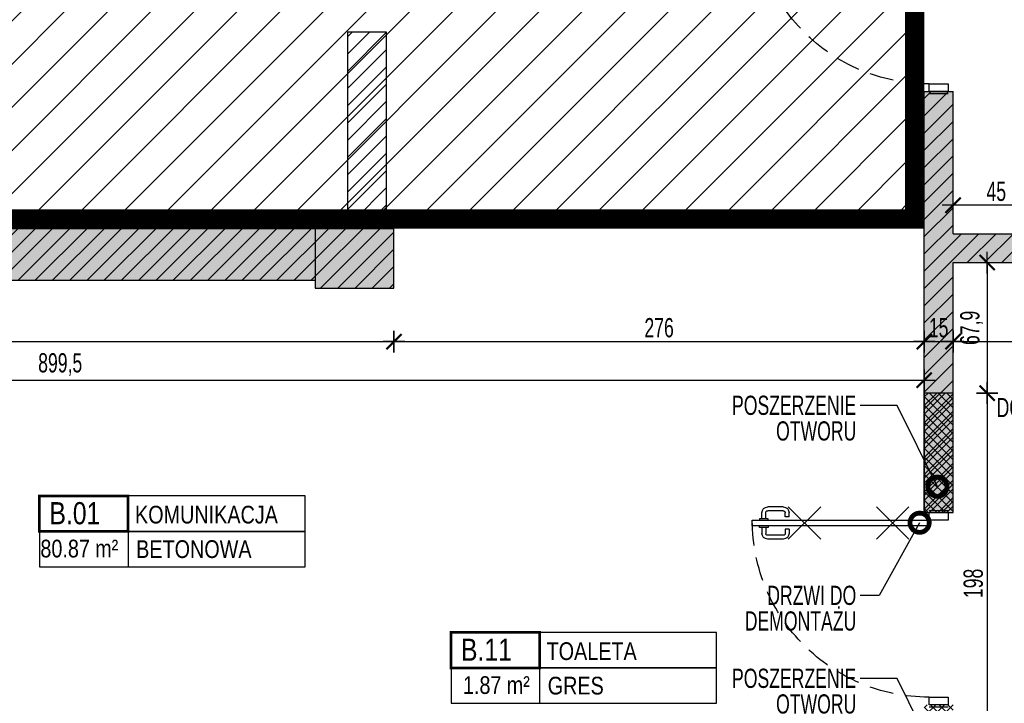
# Model space of a CAD drawing. Header units: millimetres. Extents: x 99331 to 130831, y -7610 to 25890.
# Tile 51 of 101: x 111221 to 111733, y 21151 to 21506. Entities that reach past the tile are written whole.
import ezdxf
from ezdxf import colors
from ezdxf.entities.mleader import LeaderData, LeaderLine
from ezdxf.enums import TextEntityAlignment as Align
from ezdxf.math import Vec2, Vec3

# ---------------------------------------------------------------- set-up
doc = ezdxf.new("R2010")
doc.units = ezdxf.units.MM
doc.linetypes.add('DASHED', pattern=[0.75, 0.5, -0.25])
doc.layers.get('DEFPOINTS').update_dxf_attribs({"lineweight": 9})
for name, color, linetype in [('_HSA_HATCH_WYPEŁNIENIA_PRZEGRÓD', 205, 'Continuous'), ('_HSA_NUMERACJA POMIESZCZEN', 43, 'Continuous'), ('_HSA_OPIS', 43, 'Continuous'), ('_HSA_STOLARKA_WEWNĘTRZNA', 132, 'Continuous'), ('_HSA_WYM_50', 141, 'Continuous'), ('_HSA_ZAKRES_OPRACOWANIA', 213, 'Continuous'), ('_HSA_ŚCIANY_DZIAŁOWE', 6, 'Continuous'), ('_HSA_ŚCIANY_KONSTRUKCYJNE', 3, 'Continuous'), ('_MB_solid', 7, 'Continuous')]:
    doc.layers.add(name, color=color, linetype=linetype)
doc.layers.add('_HSA_WYBURZENIA', color=7, linetype='Continuous', true_color=0xdd0303)
doc.layers.add('_HSA_WYBURZENIA_01', color=7, linetype='Continuous', true_color=0xdd0303)
doc.layers.add('_HSA_ZAKRES_OPRACOWANIA_HATCH', color=31, linetype='Continuous', transparency=0.5)
doc.styles.add('Arial', font='Arial.ttf')
doc.styles.add('ARIAL_50', font='Arial Narrow.ttf', dxfattribs={"width": 0.8, "height": 10})
doc.dimstyles.new('WYM_WEWN_50', dxfattribs={"dimscale": 0.7, "dimtxt": 10, "dimasz": 2, "dimexe": 10, "dimexo": 0, "dimgap": 3, "dimtad": 1, "dimdec": 1, "dimrnd": 1e-05, "dimtxsty": 'ARIAL_50', "dimblk": 'Wym-03', "dimcen": 0, "dimdle": 10, "dimse1": 1, "dimse2": 1, "dimclrt": 256, "dimazin": 2, "dimtfac": 1, "dimtdec": 1, "dimtix": 1, "dimtmove": 2, "dimatfit": 0, "dimfxl": 1, "dimtolj": 1, "dimtzin": 0, "dimarcsym": 0})
pattern_1 = [(45, (40000, 0), (-4.49012806, 4.49012806), [])]

# ---------------------------------------------------------------- blocks, each defined once
blk = doc.blocks.new('*U33')
for p, q in [((4.2, 88.25), (5, 88.25)), ((4.2, 83.75), (4.2, 88.25)), ((8.725, 88.25), (7.925, 88.25)), ((8.725, 83.75), (8.725, 88.25)), ((-1.9, 75.86), (-1.9, 84)), ((0.1, 75.86), (0.1, 84)), ((4.2, 87), (1.1, 87)), ((4.2, 85), (1.1, 85)), ((5, 83.75), (4.2, 83.75)), ((7.925, 83.75), (8.725, 83.75)), ((8.725, 87), (11.825, 87)), ((8.725, 85), (11.825, 85)), ((12.825, 75.86), (12.825, 84)), ((14.825, 75.86), (14.825, 84)), ((3.2, 74.86), (1.1, 74.86)), ((3.2, 72.86), (1.1, 72.86)), ((3.2, 72.86), (3.2, 74.86)), ((9.725, 72.86), (9.725, 74.86)), ((9.725, 74.86), (11.825, 74.86)), ((9.725, 72.86), (11.825, 72.86))]:
    blk.add_line(p, q)
for points in [[(5, 0), (7.925, 0), (7.925, 92), (5, 92)], [(1, 0), (1, -10), (5, -10), (5, 0)], [(97, 0), (97, -10), (101, -10), (101, 0)]]:
    blk.add_lwpolyline(points, close=True)
for points in [[(0, 0), (0, -10)], [(102, 0), (102, -10)]]:
    blk.add_lwpolyline(points)
at = {"linetype": 'DASHED', "ltscale": 25}
blk.add_arc((5, 0), 92, 0, 90, dxfattribs=at)
for centre, radius, start, end in [((1.1, 84), 3, 90, 180), ((1.1, 84), 1, 90, 180), ((11.825, 84), 3, 0, 90), ((11.825, 84), 1, 0, 90), ((1.1, 75.86), 3, 180, 270), ((1.1, 75.86), 1, 180, 270), ((11.825, 75.86), 3, 270, 0), ((11.825, 75.86), 1, 270, 0)]:
    blk.add_arc(centre, radius, start, end)
blk = doc.blocks.new('_DotSmall')
at = {"color": 0, "linetype": 'ByBlock', "const_width": 0.5}
blk.add_lwpolyline([(-0.0625, 0, 1), (0.0625, 0, 1)], format="xyb", close=True, dxfattribs=at)
blk = doc.blocks.new('Wym-03')
for p, q in [((0, 4), (0, -4)), ((-4, 0), (4, 0))]:
    blk.add_line(p, q)
blk.add_lwpolyline([(-2.83, -2.83, 0.8, 0.8, 0), (2.83, 2.83, 0.05, 0.05, 0)], format="xyseb")
blk = doc.blocks.new('*D218')
at = {"layer": '_HSA_WYBURZENIA_01', "color": 0, "lineweight": -2, "transparency": 16777216}
blk.add_line((111750.41, 21409.71), (111708.21, 21409.71), dxfattribs=at)
at = {"layer": 'DEFPOINTS', "color": 0, "transparency": 16777216}
for p in [(111706.81, 21409.71), (111706.81, 21394.88), (111751.81, 21394.88)]:
    blk.add_point(p, dxfattribs=at)
at = {"layer": '_HSA_WYBURZENIA_01', "color": 0, "lineweight": -2, "transparency": 16777216, "xscale": 1.4, "yscale": 1.4, "zscale": 1.4}
for p, rotation in [((111706.81, 21409.71), 180.0000000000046), ((111751.81, 21409.71), 4.636291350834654e-12)]:
    blk.add_blockref('Wym-03', p, dxfattribs=dict(at, rotation=rotation))
at = {"layer": '_HSA_WYBURZENIA_01', "transparency": 16777216, "insert": (111729.31, 21416.89), "char_height": 10, "attachment_point": 5, "style": 'ARIAL_50'}
blk.add_mtext('\\A1;45', dxfattribs=at)
blk = doc.blocks.new('A$C6782ac1e')
at = {"linetype": 'Continuous', "ltscale": 400}
for p, q in [((-12.2, 20.6), (12.2, -20.6)), ((20.6, 12.2), (-20.6, -12.2))]:
    blk.add_line(p, q, dxfattribs=at)
blk = doc.blocks.new('*D219')
at = {"layer": '_HSA_WYBURZENIA_01', "color": 0, "lineweight": -2, "transparency": 16777216}
blk.add_line((111724.55, 21378.48), (111724.55, 21313.41), dxfattribs=at)
at = {"layer": 'DEFPOINTS', "color": 0, "transparency": 16777216}
for p in [(111706.81, 21379.88), (111706.81, 21312.01), (111724.55, 21312.01)]:
    blk.add_point(p, dxfattribs=at)
at = {"layer": '_HSA_WYBURZENIA_01', "color": 0, "lineweight": -2, "transparency": 16777216, "xscale": 1.4, "yscale": 1.4, "zscale": 1.4}
for p, rotation in [((111724.55, 21379.88), 90), ((111724.55, 21312.01), 270)]:
    blk.add_blockref('Wym-03', p, dxfattribs=dict(at, rotation=rotation))
at = {"layer": '_HSA_WYBURZENIA_01', "transparency": 16777216, "insert": (111716.45, 21345.94), "char_height": 10, "attachment_point": 5, "rotation": 90, "style": 'ARIAL_50'}
blk.add_mtext('\\A1;67,9', dxfattribs=at)
blk = doc.blocks.new('*D220')
at = {"layer": '_HSA_WYBURZENIA_01', "color": 0, "lineweight": -2, "transparency": 16777216}
blk.add_line((111724.55, 21310.61), (111724.55, 21115.41), dxfattribs=at)
at = {"layer": 'DEFPOINTS', "color": 0, "transparency": 16777216}
for p in [(111706.81, 21312.01), (111706.81, 21114.01), (111724.55, 21114.01)]:
    blk.add_point(p, dxfattribs=at)
at = {"layer": '_HSA_WYBURZENIA_01', "color": 0, "lineweight": -2, "transparency": 16777216, "xscale": 1.4, "yscale": 1.4, "zscale": 1.4}
for p, rotation in [((111724.55, 21312.01), 90), ((111724.55, 21114.01), 270)]:
    blk.add_blockref('Wym-03', p, dxfattribs=dict(at, rotation=rotation))
at = {"layer": '_HSA_WYBURZENIA_01', "transparency": 16777216, "insert": (111717.35, 21213.01), "char_height": 10, "attachment_point": 5, "rotation": 90, "style": 'ARIAL_50'}
blk.add_mtext('\\A1;198', dxfattribs=at)
blk = doc.blocks.new('*D229')
at = {"layer": '_HSA_WYM_50', "color": 0, "lineweight": -2, "transparency": 16777216}
blk.add_line((110793.73, 21338.76), (111414.41, 21338.76), dxfattribs=at)
at = {"layer": 'DEFPOINTS', "color": 0, "transparency": 16777216}
for p in [(110792.33, 21370.53), (111415.81, 21370.53), (111415.81, 21338.76)]:
    blk.add_point(p, dxfattribs=at)
at = {"layer": '_HSA_WYM_50', "color": 0, "lineweight": -2, "transparency": 16777216, "xscale": 1.4, "yscale": 1.4, "zscale": 1.4, "rotation": 180}
blk.add_blockref('Wym-03', (110792.33, 21338.76), dxfattribs=at)
at = {"layer": '_HSA_WYM_50', "color": 0, "lineweight": -2, "transparency": 16777216, "xscale": 1.4, "yscale": 1.4, "zscale": 1.4}
blk.add_blockref('Wym-03', (111415.81, 21338.76), dxfattribs=at)
at = {"layer": '_HSA_WYM_50', "transparency": 16777216, "insert": (111104.07, 21346.87), "char_height": 10, "attachment_point": 5, "style": 'ARIAL_50'}
blk.add_mtext('\\A1;623,5', dxfattribs=at)
blk = doc.blocks.new('*D230')
at = {"layer": '_HSA_WYM_50', "color": 0, "lineweight": -2, "transparency": 16777216}
blk.add_line((111417.21, 21338.76), (111690.41, 21338.76), dxfattribs=at)
at = {"layer": 'DEFPOINTS', "color": 0, "transparency": 16777216}
for p in [(111415.81, 21370.53), (111691.81, 21338.76), (111691.81, 21338.76)]:
    blk.add_point(p, dxfattribs=at)
at = {"layer": '_HSA_WYM_50', "color": 0, "lineweight": -2, "transparency": 16777216, "xscale": 1.4, "yscale": 1.4, "zscale": 1.4, "rotation": 180}
blk.add_blockref('Wym-03', (111415.81, 21338.76), dxfattribs=at)
at = {"layer": '_HSA_WYM_50', "color": 0, "lineweight": -2, "transparency": 16777216, "xscale": 1.4, "yscale": 1.4, "zscale": 1.4}
blk.add_blockref('Wym-03', (111691.81, 21338.76), dxfattribs=at)
at = {"layer": '_HSA_WYM_50', "transparency": 16777216, "insert": (111553.81, 21345.96), "char_height": 10, "attachment_point": 5, "style": 'ARIAL_50'}
blk.add_mtext('\\A1;276', dxfattribs=at)
blk = doc.blocks.new('*D231')
at = {"layer": '_HSA_WYM_50', "color": 0, "lineweight": -2, "transparency": 16777216}
blk.add_line((111693.21, 21338.76), (111705.41, 21338.76), dxfattribs=at)
at = {"layer": 'DEFPOINTS', "color": 0, "transparency": 16777216}
for p in [(111706.81, 21379.88), (111691.81, 21338.76), (111706.81, 21338.76)]:
    blk.add_point(p, dxfattribs=at)
at = {"layer": '_HSA_WYM_50', "color": 0, "lineweight": -2, "transparency": 16777216, "xscale": 1.4, "yscale": 1.4, "zscale": 1.4, "rotation": 180}
blk.add_blockref('Wym-03', (111691.81, 21338.76), dxfattribs=at)
at = {"layer": '_HSA_WYM_50', "color": 0, "lineweight": -2, "transparency": 16777216, "xscale": 1.4, "yscale": 1.4, "zscale": 1.4}
blk.add_blockref('Wym-03', (111706.81, 21338.76), dxfattribs=at)
at = {"layer": '_HSA_WYM_50', "transparency": 16777216, "insert": (111699.31, 21345.96), "char_height": 10, "attachment_point": 5, "style": 'ARIAL_50'}
blk.add_mtext('\\A1;15', dxfattribs=at)
blk = doc.blocks.new('*D232')
at = {"layer": '_HSA_WYM_50', "color": 0, "lineweight": -2, "transparency": 16777216}
blk.add_line((111708.21, 21338.76), (111885.41, 21338.76), dxfattribs=at)
at = {"layer": 'DEFPOINTS', "color": 0, "transparency": 16777216}
for p in [(111706.81, 21379.88), (111886.81, 21379.88), (111886.81, 21338.76)]:
    blk.add_point(p, dxfattribs=at)
at = {"layer": '_HSA_WYM_50', "color": 0, "lineweight": -2, "transparency": 16777216, "xscale": 1.4, "yscale": 1.4, "zscale": 1.4, "rotation": 180}
blk.add_blockref('Wym-03', (111706.81, 21338.76), dxfattribs=at)
at = {"layer": '_HSA_WYM_50', "color": 0, "lineweight": -2, "transparency": 16777216, "xscale": 1.4, "yscale": 1.4, "zscale": 1.4}
blk.add_blockref('Wym-03', (111886.81, 21338.76), dxfattribs=at)
at = {"layer": '_HSA_WYM_50', "transparency": 16777216, "insert": (111796.81, 21345.96), "char_height": 10, "attachment_point": 5, "style": 'ARIAL_50'}
blk.add_mtext('\\A1;180', dxfattribs=at)
blk = doc.blocks.new('*D122')
at = {"layer": '_HSA_WYM_50', "color": 0, "lineweight": -2, "transparency": 16777216}
blk.add_line((111743.13, 21378.48), (111743.13, 20041.28), dxfattribs=at)
at = {"layer": 'DEFPOINTS', "color": 0, "transparency": 16777216}
for p in [(111706.81, 21379.88), (111706.81, 20039.88), (111743.13, 20039.88)]:
    blk.add_point(p, dxfattribs=at)
at = {"layer": '_HSA_WYM_50', "color": 0, "lineweight": -2, "transparency": 16777216, "xscale": 1.4, "yscale": 1.4, "zscale": 1.4}
for p, rotation in [((111743.13, 21379.88), 90), ((111743.13, 20039.88), 270)]:
    blk.add_blockref('Wym-03', p, dxfattribs=dict(at, rotation=rotation))
at = {"layer": '_HSA_WYM_50', "transparency": 16777216, "insert": (111735.92, 20709.88), "char_height": 10, "attachment_point": 5, "rotation": 90, "style": 'ARIAL_50'}
blk.add_mtext('\\A1;1340', dxfattribs=at)
blk = doc.blocks.new('*D128')
at = {"layer": '_HSA_WYM_50', "color": 0, "lineweight": -2, "transparency": 16777216}
blk.add_line((110793.73, 21318.74), (111690.41, 21318.74), dxfattribs=at)
at = {"layer": 'DEFPOINTS', "color": 0, "transparency": 16777216}
for p in [(110792.33, 21338.76), (111691.81, 21338.76), (111691.81, 21318.74)]:
    blk.add_point(p, dxfattribs=at)
at = {"layer": '_HSA_WYM_50', "color": 0, "lineweight": -2, "transparency": 16777216, "xscale": 1.4, "yscale": 1.4, "zscale": 1.4, "rotation": 180}
blk.add_blockref('Wym-03', (110792.33, 21318.74), dxfattribs=at)
at = {"layer": '_HSA_WYM_50', "color": 0, "lineweight": -2, "transparency": 16777216, "xscale": 1.4, "yscale": 1.4, "zscale": 1.4}
blk.add_blockref('Wym-03', (111691.81, 21318.74), dxfattribs=at)
at = {"layer": '_HSA_WYM_50', "transparency": 16777216, "insert": (111242.07, 21326.84), "char_height": 10, "attachment_point": 5, "style": 'ARIAL_50'}
blk.add_mtext('\\A1;899,5', dxfattribs=at)
blk = doc.blocks.new('*D249')
at = {"layer": '_HSA_WYM_50', "color": 0, "lineweight": -2, "transparency": 16777216}
blk.add_line((111708.21, 21656.31), (112312.41, 21656.31), dxfattribs=at)
at = {"layer": 'DEFPOINTS', "color": 0, "transparency": 16777216}
for p in [(112313.81, 21656.31), (111706.81, 21394.88), (112313.81, 21394.88)]:
    blk.add_point(p, dxfattribs=at)
at = {"layer": '_HSA_WYM_50', "color": 0, "lineweight": -2, "transparency": 16777216, "xscale": 1.4, "yscale": 1.4, "zscale": 1.4, "rotation": 180}
blk.add_blockref('Wym-03', (111706.81, 21656.31), dxfattribs=at)
at = {"layer": '_HSA_WYM_50', "color": 0, "lineweight": -2, "transparency": 16777216, "xscale": 1.4, "yscale": 1.4, "zscale": 1.4}
blk.add_blockref('Wym-03', (112313.81, 21656.31), dxfattribs=at)
at = {"layer": '_HSA_WYM_50', "transparency": 16777216, "insert": (112010.31, 21663.51), "char_height": 10, "attachment_point": 5, "style": 'ARIAL_50'}
blk.add_mtext('\\A1;607', dxfattribs=at)
blk = doc.blocks.new('*U7')
blk.add_line((1, 0.4), (1, -0.4))
at = {"const_width": 0.03}
blk.add_lwpolyline([(0, 0), (1, 0), (1, 0.4), (0, 0.4)], close=True, dxfattribs=at)
for points in [[(1, 0), (3, 0), (3, 0.4), (1, 0.4)], [(0, -0.4), (3, -0.4), (3, 0), (0, 0)]]:
    blk.add_lwpolyline(points, close=True)
at = {"style": 'Arial', "width": 0.8}
blk.add_attdef('NR', text='', height=0.25, dxfattribs=at).set_placement((0.4, 0.08), align=Align.CENTER)
for tag, p in [('NAZWA', (1.079, 0.089)), ('0000', (0.03, -0.291)), ('WYK', (1.092, -0.301))]:
    blk.add_attdef(tag, p, '', height=0.2, dxfattribs=at)

msp = doc.modelspace()

# ---------------------------------------------------------------- hatches: boundary and pattern name
at = {"layer": '_HSA_HATCH_WYPEŁNIENIA_PRZEGRÓD'}
h = msp.add_hatch(dxfattribs=at)
h.set_pattern_fill('ANSI31', color=256, scale=2, style=0)
h.set_pattern_definition(pattern_1)
h.paths.add_polyline_path([(111908.74, 21379.88), (111908.74, 21394.88), (111706.81, 21394.88), (111706.81, 21468.86), (111691.81, 21468.86), (111691.81, 21249.88), (111706.81, 21249.88), (111706.81, 21379.88), (111886.81, 21379.88), (111886.81, 21337.42), (111908.74, 21337.42), (111928.74, 21337.42), (111928.74, 21323.42), (111908.74, 21323.42), (111886.81, 21323.42), (111886.81, 21297.11), (111934.49, 21297.11), (111934.49, 21379.88), (112263.81, 21379.88), (112263.81, 21394.88), (111928.74, 21394.88), (111928.74, 21379.88), (111928.74, 21365.88), (111908.74, 21365.88)])
h.paths.add_polyline_path([(111908.74, 21358.65), (111928.74, 21358.65), (111928.74, 21344.65), (111908.74, 21344.65)], flags=16)
h.paths.add_polyline_path([(111908.74, 21316.2), (111928.74, 21316.2), (111928.74, 21302.2), (111908.74, 21302.2)], flags=16)
h.paths.add_polyline_path([(112313.81, 21127.88), (111901.81, 21127.88), (111901.81, 21207.11), (111886.81, 21207.11), (111886.81, 21074.05), (111901.81, 21074.05), (111901.81, 21112.88), (112313.81, 21112.88)])
h.paths.add_polyline_path([(111908.74, 20904.5), (111928.74, 20904.5), (111928.74, 20890.5), (111928.74, 20873.38), (112313.81, 20873.38), (112313.81, 20888.38), (111931.84, 20888.38), (111931.84, 20948.43), (111901.81, 20948.43), (111901.81, 20984.05), (111886.81, 20984.05), (111886.81, 20829.05), (111901.81, 20829.05), (111901.81, 20873.38), (111908.74, 20873.38), (111908.74, 20890.5)])
h.paths.add_polyline_path([(111908.74, 20911.72), (111908.74, 20925.72), (111928.74, 20925.72), (111928.74, 20911.72)], flags=16)
h.paths.add_polyline_path([(111901.81, 20657.53), (111901.81, 20739.05), (111886.81, 20739.05), (111886.81, 20589.05), (111901.81, 20589.05), (111901.81, 20612.88), (112313.81, 20612.88), (112313.81, 20627.88), (111901.81, 20627.88)])
h.paths.add_polyline_path([(111908.74, 20412), (111928.74, 20412), (111928.74, 20398), (111928.74, 20380.88), (112313.81, 20380.88), (112313.81, 20392.88), (111931.84, 20392.88), (111931.84, 20455.93), (111901.81, 20455.93), (111901.81, 20499.05), (111886.81, 20499.05), (111886.81, 20362.05), (111901.81, 20362.05), (111901.81, 20380.88), (111908.74, 20380.88), (111908.74, 20398)])
h.paths.add_polyline_path([(111908.74, 20419.22), (111908.74, 20433.22), (111928.74, 20433.22), (111928.74, 20419.22)], flags=16)
h.paths.add_polyline_path([(112313.81, 20143.42), (111901.81, 20143.42), (111901.81, 20193.53), (111901.81, 20272.05), (111886.81, 20272.05), (111886.81, 20131.42), (112313.81, 20131.42)])
h.paths.add_polyline_path([(112030.4, 19891.42), (112050.4, 19891.42), (112050.4, 19892.85), (112030.4, 19892.85)], flags=17)
h.paths.add_polyline_path([(111789.81, 19891.42), (111801.81, 19891.42), (111801.81, 19896.42), (111907.81, 19896.42), (111907.81, 19891.42), (111919.81, 19891.42), (111919.81, 19896.42), (112008.81, 19896.42), (112008.81, 19891.42), (112059.54, 19891.42), (112059.54, 19896.42), (112313.81, 19896.42), (112313.81, 19891.42), (112343.19, 19891.42), (112343.19, 19936.42), (112313.81, 19936.42), (112313.81, 19911.42), (111926.81, 19911.42), (111926.81, 19935.95), (111916.48, 19935.95), (111896.48, 19935.95), (111896.48, 19949.95), (111916.48, 19949.95), (111926.81, 19949.95), (111926.81, 19975.26), (111901.81, 19975.26), (111901.81, 20041.42), (111886.81, 20041.42), (111886.81, 20039.88), (111833.78, 20039.88), (111833.78, 20024.88), (111886.81, 20024.88), (111886.81, 19969.6), (111896.48, 19969.6), (111916.48, 19969.6), (111916.48, 19955.6), (111896.48, 19955.6), (111886.81, 19955.6), (111886.81, 19928.37), (111896.48, 19928.37), (111916.48, 19928.37), (111916.48, 19914.37), (111896.48, 19914.37), (111886.81, 19914.37), (111886.81, 19911.42), (111706.81, 19911.42), (111706.81, 20024.88), (111763.78, 20024.88), (111763.78, 20039.88), (111706.81, 20039.88), (111706.81, 20052.14), (111683.81, 20052.14), (111683.81, 20027.14), (111688.81, 20027.14), (111688.81, 19891.42), (111713.81, 19891.42), (111713.81, 19896.42), (111789.81, 19896.42)])
at = {"layer": '_HSA_HATCH_WYPEŁNIENIA_PRZEGRÓD', "true_color": 0x969696}
h = msp.add_hatch(color=252, dxfattribs=at)
h.paths.add_polyline_path([(111908.74, 21379.88), (111908.74, 21394.88), (111706.81, 21394.88), (111706.81, 21468.86), (111691.81, 21468.86), (111691.81, 21249.88), (111706.81, 21249.88), (111706.81, 21379.88), (111886.81, 21379.88), (111886.81, 21337.42), (111908.74, 21337.42), (111928.74, 21337.42), (111928.74, 21323.42), (111908.74, 21323.42), (111886.81, 21323.42), (111886.81, 21297.11), (111934.49, 21297.11), (111934.49, 21379.88), (112263.81, 21379.88), (112263.81, 21394.88), (111928.74, 21394.88), (111928.74, 21379.88), (111928.74, 21365.88), (111908.74, 21365.88)])
h.paths.add_polyline_path([(111908.74, 21358.65), (111928.74, 21358.65), (111928.74, 21344.65), (111908.74, 21344.65)], flags=16)
h.paths.add_polyline_path([(111908.74, 21316.2), (111928.74, 21316.2), (111928.74, 21302.2), (111908.74, 21302.2)], flags=16)
h.paths.add_polyline_path([(112313.81, 21127.88), (111901.81, 21127.88), (111901.81, 21207.11), (111886.81, 21207.11), (111886.81, 21074.05), (111901.81, 21074.05), (111901.81, 21112.88), (112313.81, 21112.88)])
h.paths.add_polyline_path([(111908.74, 20904.5), (111928.74, 20904.5), (111928.74, 20890.5), (111928.74, 20873.38), (112313.81, 20873.38), (112313.81, 20888.38), (111931.84, 20888.38), (111931.84, 20948.43), (111901.81, 20948.43), (111901.81, 20984.05), (111886.81, 20984.05), (111886.81, 20829.05), (111901.81, 20829.05), (111901.81, 20873.38), (111908.74, 20873.38), (111908.74, 20890.5)])
h.paths.add_polyline_path([(111908.74, 20911.72), (111908.74, 20925.72), (111928.74, 20925.72), (111928.74, 20911.72)], flags=16)
h.paths.add_polyline_path([(111901.81, 20657.53), (111901.81, 20739.05), (111886.81, 20739.05), (111886.81, 20589.05), (111901.81, 20589.05), (111901.81, 20612.88), (112313.81, 20612.88), (112313.81, 20627.88), (111901.81, 20627.88)])
h.paths.add_polyline_path([(111908.74, 20412), (111928.74, 20412), (111928.74, 20398), (111928.74, 20380.88), (112313.81, 20380.88), (112313.81, 20392.88), (111931.84, 20392.88), (111931.84, 20455.93), (111901.81, 20455.93), (111901.81, 20499.05), (111886.81, 20499.05), (111886.81, 20362.05), (111901.81, 20362.05), (111901.81, 20380.88), (111908.74, 20380.88), (111908.74, 20398)])
h.paths.add_polyline_path([(111908.74, 20419.22), (111908.74, 20433.22), (111928.74, 20433.22), (111928.74, 20419.22)], flags=16)
h.paths.add_polyline_path([(112313.81, 20143.42), (111901.81, 20143.42), (111901.81, 20193.53), (111901.81, 20272.05), (111886.81, 20272.05), (111886.81, 20131.42), (112313.81, 20131.42)])
h.paths.add_polyline_path([(111763.78, 20039.88), (111706.81, 20039.88), (111706.81, 20024.88), (111763.78, 20024.88)])
h.paths.add_polyline_path([(112030.4, 19891.42), (112050.4, 19891.42), (112050.4, 19892.85), (112030.4, 19892.85)], flags=17)
h.paths.add_polyline_path([(111789.81, 19891.42), (111801.81, 19891.42), (111801.81, 19896.42), (111907.81, 19896.42), (111907.81, 19891.42), (111919.81, 19891.42), (111919.81, 19896.42), (112008.81, 19896.42), (112008.81, 19891.42), (112059.54, 19891.42), (112059.54, 19896.42), (112313.81, 19896.42), (112313.81, 19891.42), (112358.19, 19891.42), (112358.19, 19931.42), (112343.19, 19931.42), (112343.19, 19936.42), (112313.81, 19936.42), (112313.81, 19911.42), (111926.81, 19911.42), (111926.81, 19935.95), (111916.48, 19935.95), (111896.48, 19935.95), (111896.48, 19949.95), (111916.48, 19949.95), (111926.81, 19949.95), (111926.81, 19975.26), (111901.81, 19975.26), (111901.81, 20041.42), (111886.81, 20041.42), (111886.81, 20039.88), (111833.78, 20039.88), (111833.78, 20024.88), (111886.81, 20024.88), (111886.81, 19969.6), (111896.48, 19969.6), (111916.48, 19969.6), (111916.48, 19955.6), (111896.48, 19955.6), (111886.81, 19955.6), (111886.81, 19928.37), (111896.48, 19928.37), (111916.48, 19928.37), (111916.48, 19914.37), (111896.48, 19914.37), (111886.81, 19914.37), (111886.81, 19911.42), (111713.81, 19911.42), (111713.81, 19896.42), (111789.81, 19896.42)])
h = msp.add_hatch(color=252, dxfattribs=at)
h.paths.add_polyline_path([(111415.81, 21397.53), (111374.81, 21397.53), (111374.81, 21366.53), (111415.81, 21366.53)])
h.paths.add_polyline_path([(111374.81, 21397.53), (110839.33, 21397.53), (110839.33, 21406.25), (110789.33, 21406.25), (110789.33, 21370.53), (111374.81, 21370.53)])
h.paths.add_polyline_path([(111411.81, 21402.53), (111391.81, 21402.53), (111391.81, 21397.53), (111411.81, 21397.53)])
at = {"layer": '_HSA_HATCH_WYPEŁNIENIA_PRZEGRÓD'}
h = msp.add_hatch(dxfattribs=at)
h.set_pattern_fill('ANSI31', color=256, scale=2, style=0)
h.set_pattern_definition(pattern_1)
h.paths.add_polyline_path([(111415.81, 21397.53), (111374.81, 21397.53), (111374.81, 21366.53), (111415.81, 21366.53)])
h.paths.add_polyline_path([(111374.81, 21397.53), (110839.33, 21397.53), (110839.33, 21370.53), (111374.81, 21370.53)])
h.paths.add_polyline_path([(111411.81, 21402.53), (111391.81, 21402.53), (111391.81, 21397.53), (111411.81, 21397.53)])
at = {"layer": '_HSA_WYBURZENIA'}
h = msp.add_hatch(dxfattribs=at)
h.set_pattern_fill('ANSI37', color=256)
h.paths.add_polyline_path([(111691.81, 21114.01), (111706.81, 21114.01), (111706.81, 21149.88), (111691.81, 21149.88)])
h.paths.add_polyline_path([(111691.81, 21249.88), (111706.81, 21249.88), (111706.81, 21312.01), (111691.81, 21312.01)])
at = {"layer": '_HSA_ZAKRES_OPRACOWANIA_HATCH', "linetype": 'Continuous', "lineweight": 0}
h = msp.add_hatch(dxfattribs=at)
h.set_pattern_fill('ANSI31', color=256, scale=5, style=0)
h.set_pattern_definition([(45, (-12596.217, 0), (-11.2253202, 11.2253202), [])])
h.paths.add_polyline_path([(112358.19, 21738.73), (110601.39, 21738.73), (110601.39, 21360.53), (110749.33, 21360.53), (110749.33, 21395.53), (110784.33, 21395.53), (110784.33, 21411.25), (110844.33, 21411.25), (110844.33, 21402.53), (111686.81, 21402.53), (111686.81, 21701.88), (112358.19, 21701.88)])
h.paths.add_polyline_path([(110739.33, 19854.57), (112358.19, 19854.57), (112358.19, 19891.42), (111683.81, 19891.42), (111683.81, 20057.14), (111686.81, 20526.14), (111389.33, 20526.14), (111389.33, 20759.14), (110739.33, 20759.14)])
at = {"layer": '_HSA_ZAKRES_OPRACOWANIA_HATCH'}
h = msp.add_hatch(dxfattribs=at)
h.set_pattern_fill('ANSI31', color=256, scale=2, style=0)
h.set_pattern_definition([(45, (111404.593, 21402.527), (-4.49013, 4.49013), [])])
h.paths.add_polyline_path([(111411.81, 21499.96), (111391.81, 21499.96), (111391.81, 21402.53), (111411.81, 21402.53)])
at = {"layer": '_MB_solid'}
h = msp.add_hatch(dxfattribs=at)
h.set_pattern_fill('ANGLE', color=256)
h.set_pattern_definition([(0, (0, 0), (0, 6.985), [5.08, -1.905]), (90, (0, 0), (-6.985, 4e-16), [5.08, -1.905])])
h.paths.add_polyline_path([(111886.81, 21379.88), (111706.81, 21379.88), (111706.81, 20039.88), (111886.81, 20039.88)], flags=17)
h.paths.add_polyline_path([(110792.33, 21029.14), (110792.33, 20789.14), (110896.33, 20789.14), (110896.33, 20930.81), (110908.33, 20930.81), (110908.33, 20789.14), (110991.33, 20789.14), (110991.33, 21029.14), (110908.33, 21029.14), (110908.33, 20931.49), (110896.33, 20931.49), (110896.33, 21029.14)], flags=17)
h.paths.add_polyline_path([(111196.33, 21029.14), (111039.39, 21029.14), (111039.39, 20959.1), (111003.33, 20959.1), (111003.33, 20789.14), (111196.33, 20789.14)], flags=17)
h.paths.add_polyline_path([(111496.33, 21029.14), (111208.33, 21029.14), (111208.33, 20789.14), (111407.33, 20789.14), (111407.33, 20813.14), (111496.33, 20813.14)], flags=17)
h.paths.add_polyline_path([(111508.33, 20927.14), (111691.81, 20927.14), (111691.81, 21029.14), (111508.33, 21029.14)], flags=17)
h.paths.add_polyline_path([(111508.33, 20915.14), (111691.81, 20915.14), (111691.81, 20813.14), (111508.33, 20813.14)], flags=17)
h.paths.add_polyline_path([(111419.33, 20541.14), (111691.81, 20541.14), (111691.81, 20801.14), (111419.33, 20801.14)], flags=17)
h.paths.add_polyline_path([(110792.33, 21370.53), (110792.33, 21044.14), (111691.81, 21044.14), (111691.81, 23172.98), (111677.81, 23172.98), (111677.81, 23216.14), (111415.81, 23216.14), (111415.81, 23172.98), (111411.81, 23172.98), (111411.81, 22950.14), (111415.81, 22950.14), (111415.81, 22918.14), (111411.81, 22918.14), (111411.81, 22611.14), (111415.81, 22611.14), (111415.81, 22579.14), (111411.81, 22579.14), (111411.81, 22352.14), (111415.81, 22352.14), (111415.81, 22320.14), (111411.81, 22320.14), (111411.81, 22012.14), (111415.81, 22012.14), (111415.81, 21979.14), (111411.81, 21979.14), (111411.81, 21735.53), (111415.81, 21735.53), (111415.81, 21702.53), (111411.81, 21702.53), (111411.81, 21397.53), (111415.81, 21397.53), (111415.81, 21366.53), (111374.81, 21366.53), (111374.81, 21370.53)], flags=17)
h.paths.add_polyline_path([(111706.81, 21681.88), (112313.81, 21681.88), (112313.81, 21406.25), (112263.81, 21406.25), (112263.81, 21394.88), (111706.81, 21394.88)], flags=17)
h.paths.add_polyline_path([(111901.81, 21127.88), (111901.81, 21297.11), (111934.49, 21297.11), (111934.49, 21379.88), (112263.81, 21379.88), (112263.81, 21370.53), (112313.81, 21370.53), (112313.81, 21127.88)], flags=17)
h.paths.add_polyline_path([(111931.84, 20888.38), (111931.84, 20948.43), (111901.81, 20948.43), (111901.81, 21112.88), (112313.81, 21112.88), (112313.81, 20888.38)], flags=17)
h.paths.add_polyline_path([(111901.81, 20627.88), (111901.81, 20873.38), (112313.81, 20873.38), (112313.81, 20792.64), (112278.81, 20792.64), (112278.81, 20760.64), (112313.81, 20760.64), (112313.81, 20627.88)], flags=17)
h.paths.add_polyline_path([(111901.81, 20612.88), (112313.81, 20612.88), (112313.81, 20392.88), (111931.84, 20392.88), (111931.84, 20455.93), (111901.81, 20455.93)], flags=17)
h.paths.add_polyline_path([(111901.81, 20380.88), (111901.81, 20143.42), (112313.81, 20143.42), (112313.81, 20172.8), (112278.81, 20172.8), (112278.81, 20205.8), (112313.81, 20205.8), (112313.81, 20380.88)], flags=17)
h.paths.add_polyline_path([(112313.81, 20131.42), (111901.81, 20131.42), (111901.81, 19975.26), (111932.81, 19975.26), (111932.81, 19911.42), (112313.81, 19911.42)], flags=17)
h.paths.add_polyline_path([(111706.81, 20024.88), (111886.81, 20024.88), (111886.81, 19911.42), (111706.81, 19911.42)], flags=17)
h.paths.add_polyline_path([(111886.81, 21379.88), (111706.81, 21379.88), (111706.81, 20039.88), (111886.81, 20039.88)], flags=17)
h.paths.add_polyline_path([(110792.33, 21029.14), (110792.33, 20789.14), (110896.33, 20789.14), (110896.33, 20930.81), (110908.33, 20930.81), (110908.33, 20789.14), (110991.33, 20789.14), (110991.33, 21029.14), (110908.33, 21029.14), (110908.33, 20931.49), (110896.33, 20931.49), (110896.33, 21029.14)], flags=17)
h.paths.add_polyline_path([(111196.33, 21029.14), (111039.39, 21029.14), (111039.39, 20959.1), (111003.33, 20959.1), (111003.33, 20789.14), (111196.33, 20789.14)], flags=17)
h.paths.add_polyline_path([(111496.33, 21029.14), (111208.33, 21029.14), (111208.33, 20789.14), (111407.33, 20789.14), (111407.33, 20813.14), (111496.33, 20813.14)], flags=17)
h.paths.add_polyline_path([(111508.33, 20927.14), (111691.81, 20927.14), (111691.81, 21029.14), (111508.33, 21029.14)], flags=17)
h.paths.add_polyline_path([(111508.33, 20915.14), (111691.81, 20915.14), (111691.81, 20813.14), (111508.33, 20813.14)], flags=17)
h.paths.add_polyline_path([(111419.33, 20541.14), (111691.81, 20541.14), (111691.81, 20801.14), (111419.33, 20801.14)], flags=17)
h.paths.add_polyline_path([(110792.33, 21370.53), (110792.33, 21044.14), (111691.81, 21044.14), (111691.81, 23172.98), (111677.81, 23172.98), (111677.81, 23216.14), (111415.81, 23216.14), (111415.81, 23172.98), (111411.81, 23172.98), (111411.81, 22950.14), (111415.81, 22950.14), (111415.81, 22918.14), (111411.81, 22918.14), (111411.81, 22611.14), (111415.81, 22611.14), (111415.81, 22579.14), (111411.81, 22579.14), (111411.81, 22352.14), (111415.81, 22352.14), (111415.81, 22320.14), (111411.81, 22320.14), (111411.81, 22012.14), (111415.81, 22012.14), (111415.81, 21979.14), (111411.81, 21979.14), (111411.81, 21735.53), (111415.81, 21735.53), (111415.81, 21702.53), (111411.81, 21702.53), (111411.81, 21397.53), (111415.81, 21397.53), (111415.81, 21366.53), (111374.81, 21366.53), (111374.81, 21370.53)], flags=17)
h.paths.add_polyline_path([(111706.81, 21681.88), (112313.81, 21681.88), (112313.81, 21406.25), (112263.81, 21406.25), (112263.81, 21394.88), (111706.81, 21394.88)], flags=17)
h.paths.add_polyline_path([(111901.81, 21127.88), (111901.81, 21297.11), (111934.49, 21297.11), (111934.49, 21379.88), (112263.81, 21379.88), (112263.81, 21370.53), (112313.81, 21370.53), (112313.81, 21127.88)], flags=17)
h.paths.add_polyline_path([(111931.84, 20888.38), (111931.84, 20948.43), (111901.81, 20948.43), (111901.81, 21112.88), (112313.81, 21112.88), (112313.81, 20888.38)], flags=17)
h.paths.add_polyline_path([(111901.81, 20627.88), (111901.81, 20873.38), (112313.81, 20873.38), (112313.81, 20792.64), (112278.81, 20792.64), (112278.81, 20760.64), (112313.81, 20760.64), (112313.81, 20627.88)], flags=17)
h.paths.add_polyline_path([(111901.81, 20612.88), (112313.81, 20612.88), (112313.81, 20392.88), (111931.84, 20392.88), (111931.84, 20455.93), (111901.81, 20455.93)], flags=17)
h.paths.add_polyline_path([(111901.81, 20380.88), (111901.81, 20143.42), (112313.81, 20143.42), (112313.81, 20172.8), (112278.81, 20172.8), (112278.81, 20205.8), (112313.81, 20205.8), (112313.81, 20380.88)], flags=17)
h.paths.add_polyline_path([(112313.81, 20131.42), (111901.81, 20131.42), (111901.81, 19975.26), (111932.81, 19975.26), (111932.81, 19911.42), (112313.81, 19911.42)], flags=17)
h.paths.add_polyline_path([(111706.81, 20024.88), (111886.81, 20024.88), (111886.81, 19911.42), (111706.81, 19911.42)], flags=17)

# ---------------------------------------------------------------- linework, layer by layer
at = {"layer": '_HSA_WYBURZENIA'}
msp.add_lwpolyline([(111691.81, 21249.88), (111706.81, 21249.88), (111706.81, 21312.01), (111691.81, 21312.01)], close=True, dxfattribs=at)
at = {"layer": '_HSA_ZAKRES_OPRACOWANIA', "linetype": 'DASHED', "ltscale": 60, "const_width": 10}
msp.add_lwpolyline([(110601.39, 21360.53), (110749.33, 21360.53), (110749.33, 21395.53), (110784.33, 21395.53), (110784.33, 21411.25), (110844.33, 21411.25), (110844.33, 21402.53), (111686.81, 21402.53), (111686.81, 21701.88), (112440.02, 21701.88)], dxfattribs=at)
at = {"layer": '_HSA_ZAKRES_OPRACOWANIA_HATCH'}
for p, q in [((111391.81, 21499.96), (111411.81, 21499.96)), ((111391.81, 21402.53), (111391.81, 21499.96)), ((111411.81, 21499.96), (111411.81, 21402.53))]:
    msp.add_line(p, q, dxfattribs=at)
at = {"layer": '_HSA_ŚCIANY_DZIAŁOWE'}
for p, q in [((111691.81, 21249.88), (111691.81, 21468.86)), ((111691.81, 21468.86), (111706.81, 21468.86)), ((111706.81, 21394.88), (111706.81, 21468.86)), ((111706.81, 21394.88), (111908.74, 21394.88)), ((111706.81, 21379.88), (111886.81, 21379.88)), ((111706.81, 21249.88), (111706.81, 21379.88)), ((111691.81, 21249.88), (111706.81, 21249.88))]:
    msp.add_line(p, q, dxfattribs=at)
for points in [[(111391.81, 21402.53), (111391.81, 21397.53)], [(111411.81, 21402.53), (111411.81, 21397.53)], [(111374.81, 21397.53), (110839.33, 21397.53)], [(111374.81, 21370.53), (110839.33, 21370.53)]]:
    msp.add_lwpolyline(points, dxfattribs=at)
at = {"layer": '_HSA_ŚCIANY_KONSTRUKCYJNE'}
for p, q in [((111415.81, 21397.53), (111374.81, 21397.53)), ((111374.81, 21397.53), (111374.81, 21366.53)), ((111415.81, 21366.53), (111415.81, 21397.53)), ((111374.81, 21366.53), (111415.81, 21366.53))]:
    msp.add_line(p, q, dxfattribs=at)

# ---------------------------------------------------------------- block references
at = {"layer": '_HSA_NUMERACJA POMIESZCZEN'}
ref = msp.add_blockref('*U7', (111445.5, 21169.08), dxfattribs=dict(at, xscale=46.08000000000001, yscale=46.08000000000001, zscale=46.08000000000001))
ref.add_attrib('NR', 'B.11', dxfattribs={"layer": '0', "height": 11.52, "style": 'Arial', "width": 0.8}).set_placement((111463.93, 21172.77), align=Align.CENTER)
ref.add_attrib('NAZWA', 'TOALETA', (111495.23, 21173.17), dxfattribs={"layer": '0', "height": 9.216, "style": 'Arial', "width": 0.8})
ref.add_attrib('POW', '1.87', dxfattribs={"layer": '0', "height": 9.216, "style": 'Arial', "width": 0.8}).set_placement((111471.75, 21155.52), align=Align.RIGHT)
ref.add_attrib('M2', 'm²', dxfattribs={"layer": '0', "height": 9.216, "style": 'Arial', "width": 0.8}).set_placement((111486.49, 21155.52), align=Align.RIGHT)
ref.add_attrib('WYK', 'GRES', (111495.82, 21155.23), dxfattribs={"layer": '0', "height": 9.216, "style": 'Arial', "width": 0.8})
at = {"layer": '_HSA_OPIS'}
ref = msp.add_blockref('*U7', (111231.28, 21240.09), dxfattribs=dict(at, xscale=46.08000000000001, yscale=46.08000000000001, zscale=46.08000000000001))
ref.add_attrib('NR', 'B.01', dxfattribs={"layer": '0', "height": 11.52, "style": 'Arial', "width": 0.8}).set_placement((111249.71, 21243.78), align=Align.CENTER)
ref.add_attrib('NAZWA', 'KOMUNIKACJA', (111281.01, 21244.18), dxfattribs={"layer": '0', "height": 9.216, "style": 'Arial', "width": 0.8})
ref.add_attrib('POW', '80.87', dxfattribs={"layer": '0', "height": 9.216, "style": 'Arial', "width": 0.8}).set_placement((111257.53, 21226.53), align=Align.RIGHT)
ref.add_attrib('M2', 'm²', dxfattribs={"layer": '0', "height": 9.216, "style": 'Arial', "width": 0.8}).set_placement((111272.27, 21226.53), align=Align.RIGHT)
ref.add_attrib('WYK', 'BETONOWA', (111281.6, 21226.24), dxfattribs={"layer": '0', "height": 9.216, "style": 'Arial', "width": 0.8})
at = {"layer": '_HSA_STOLARKA_WEWNĘTRZNA', "xscale": -1, "rotation": 90}
for p in [(111694.31, 21569.86), (111694.31, 21250.88)]:
    msp.add_blockref('*U33', p, dxfattribs=at)
at = {"layer": '_HSA_WYBURZENIA', "xscale": -0.5, "yscale": 0.5, "zscale": 0.5, "rotation": 345.659572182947}
for p in [(111629.48, 21244.41), (111675.34, 21244.41)]:
    msp.add_blockref('A$C6782ac1e', p, dxfattribs=at)

# ---------------------------------------------------------------- dimensions: what is measured, and where the dimension line sits
at = {"layer": '_HSA_WYBURZENIA_01'}
for p1, p2, distance, picture, middle in [((111751.81, 21394.88), (111706.81, 21394.88), -14.83, '*D218', (111729.31, 21416.89)), ((111706.81, 21379.88), (111706.81, 21312.01), 17.74, '*D219', (111716.45, 21345.94))]:
    dim = msp.add_aligned_dim(p1=p1, p2=p2, distance=distance, dimstyle='WYM_WEWN_50', dxfattribs=at)
    dim.commit()
    dim.dimension.update_dxf_attribs({"geometry": picture, "text_midpoint": middle})
dim = msp.add_linear_dim(base=(111724.55, 21114.01), p1=(111706.81, 21312.01), p2=(111706.81, 21114.01), angle=90, dimstyle='WYM_WEWN_50', dxfattribs=at)
dim.commit()
dim.dimension.update_dxf_attribs({"geometry": '*D220', "text_midpoint": (111717.35, 21213.01)})
at = {"layer": '_HSA_WYM_50'}
for p1, p2, distance, picture, middle in [((111706.81, 21394.88), (112313.81, 21394.88), 261.43, '*D249', (112010.31, 21663.51)), ((111706.81, 21379.88), (111706.81, 20039.88), 36.32, '*D122', (111735.92, 20709.88)), ((110792.33, 21370.53), (111415.81, 21370.53), -31.77, '*D229', (111104.07, 21346.87)), ((110792.33, 21338.76), (111691.81, 21338.76), -20.02, '*D128', (111242.07, 21326.84))]:
    dim = msp.add_aligned_dim(p1=p1, p2=p2, distance=distance, dimstyle='WYM_WEWN_50', dxfattribs=at)
    dim.commit()
    dim.dimension.update_dxf_attribs({"geometry": picture, "text_midpoint": middle})
for base, p1, p2, picture, middle in [((111706.81, 21338.76), (111691.81, 21338.76), (111706.81, 21379.88), '*D231', (111699.31, 21345.96)), ((111886.81, 21338.76), (111706.81, 21379.88), (111886.81, 21379.88), '*D232', (111796.81, 21345.96)), ((111691.81, 21338.76), (111415.81, 21370.53), (111691.81, 21338.76), '*D230', (111553.81, 21345.96))]:
    dim = msp.add_linear_dim(base=base, p1=p1, p2=p2, angle=180, dimstyle='WYM_WEWN_50', dxfattribs=at)
    dim.commit()
    dim.dimension.update_dxf_attribs({"geometry": picture, "text_midpoint": middle})

# ---------------------------------------------------------------- leaders
at = {"layer": '_HSA_WYBURZENIA_01'}
ml = msp.add_multileader_mtext('Standard', dxfattribs=at)
ml.set_content('ROZDZIELNIA\\PELEKTRYCZNA\\PDO PRZENIESIENIA', color=256, style='ARIAL_50')
ml.set_leader_properties()
ml.set_arrow_properties(name='DOTSMALL')
ml.build(insert=Vec2(0, 0))
ml.multileader.update_dxf_attribs({"dogleg_length": 10, "arrow_head_size": 20})
ctx = ml.context
ctx.base_point, ctx.char_height, ctx.arrow_head_size, ctx.plane_origin = Vec3(111728.15, 21331.09), 10, 20, Vec3(111966.54, 22054)
ctx.text_align_type = 2
notes = []
notes.append((ctx, [(1, (1, 1, 0), (111827.53, 21331.09), (-1, 0), 10, [(2, [(111840.16, 21371.96)], 0, [])])]))
ctx.mtext.insert, ctx.mtext.rotation, ctx.mtext.width, ctx.mtext.defined_height, ctx.mtext.alignment, ctx.mtext.line_spacing_factor = Vec3(111815.53, 21336.17), -6.283185, 328.258, 80.6, 3, 0.8
ml = msp.add_multileader_mtext('Standard', dxfattribs=at)
ml.set_content('POSZERZENIE\\POTWORU', color=256, style='ARIAL_50')
ml.set_leader_properties()
ml.set_arrow_properties(name='DOTSMALL')
ml.build(insert=Vec2(0, 0))
ml.multileader.update_dxf_attribs({"dogleg_length": 10, "arrow_head_size": 20})
ctx = ml.context
ctx.base_point, ctx.char_height, ctx.arrow_head_size, ctx.plane_origin = Vec3(111590.96, 21305.58), 10, 20, Vec3(111835.38, 22111.94)
ctx.text_align_type = 2
notes.append((ctx, [(1, (1, 1, 0), (111677.65, 21305.58), (-1, 0), 19.23, [(2, [(111698.64, 21263.33)], 0, [])])]))
ctx.mtext.insert, ctx.mtext.rotation, ctx.mtext.width, ctx.mtext.defined_height, ctx.mtext.alignment, ctx.mtext.line_spacing_factor = Vec3(111656.42, 21310.66), -6.283185, 328.258, 80.6, 3, 0.8
ml = msp.add_multileader_mtext('Standard', dxfattribs=at)
ml.set_content('DRZWI DO\\PDEMONTAŻU', color=256, style='ARIAL_50')
ml.set_leader_properties()
ml.set_arrow_properties(name='DOTSMALL')
ml.build(insert=Vec2(0, 0))
ml.multileader.update_dxf_attribs({"dogleg_length": 10, "arrow_head_size": 20})
ctx = ml.context
ctx.base_point, ctx.char_height, ctx.arrow_head_size, ctx.plane_origin = Vec3(111597.83, 21206.72), 10, 20, Vec3(111826.15, 22013.08)
ctx.text_align_type = 2
notes.append((ctx, [(1, (1, 1, 0), (111668.42, 21206.72), (-1, 0), 10, [(2, [(111689.41, 21244.58)], 0, [])])]))
ctx.mtext.insert, ctx.mtext.rotation, ctx.mtext.width, ctx.mtext.defined_height, ctx.mtext.alignment, ctx.mtext.line_spacing_factor = Vec3(111656.42, 21211.81), -6.283185, 328.258, 80.6, 3, 0.8
ml = msp.add_multileader_mtext('Standard', dxfattribs=at)
ml.set_content('POSZERZENIE\\POTWORU', color=256, style='ARIAL_50')
ml.set_leader_properties()
ml.set_arrow_properties(name='DOTSMALL')
ml.build(insert=Vec2(0, 0))
ml.multileader.update_dxf_attribs({"dogleg_length": 10, "arrow_head_size": 20})
ctx = ml.context
ctx.base_point, ctx.char_height, ctx.arrow_head_size, ctx.plane_origin = Vec3(111590.96, 21163.56), 10, 20, Vec3(111835.38, 21969.92)
ctx.text_align_type = 2
notes.append((ctx, [(1, (1, 1, 0), (111677.65, 21163.56), (-1, 0), 19.23, [(2, [(111698.64, 21121.31)], 0, [])])]))
ctx.mtext.insert, ctx.mtext.rotation, ctx.mtext.width, ctx.mtext.defined_height, ctx.mtext.alignment, ctx.mtext.line_spacing_factor = Vec3(111656.42, 21168.65), -6.283185, 328.258, 80.6, 3, 0.8
for ctx, leaders in notes:
    for number, flags, end, landing, length, lines in leaders:
        leader = LeaderData()
        leader.index, (leader.has_last_leader_line, leader.has_dogleg_vector, leader.attachment_direction) = number, flags
        leader.last_leader_point, leader.dogleg_vector, leader.dogleg_length = Vec3(end), Vec3(landing), length
        for number, points, colour, breaks in lines:
            line = LeaderLine()
            line.index, line.vertices, line.color, line.breaks = number, Vec3.list(points), colors.encode_raw_color(colour), breaks
            leader.lines.append(line)
        ctx.leaders.append(leader)

doc.saveas('drawing.dxf')
